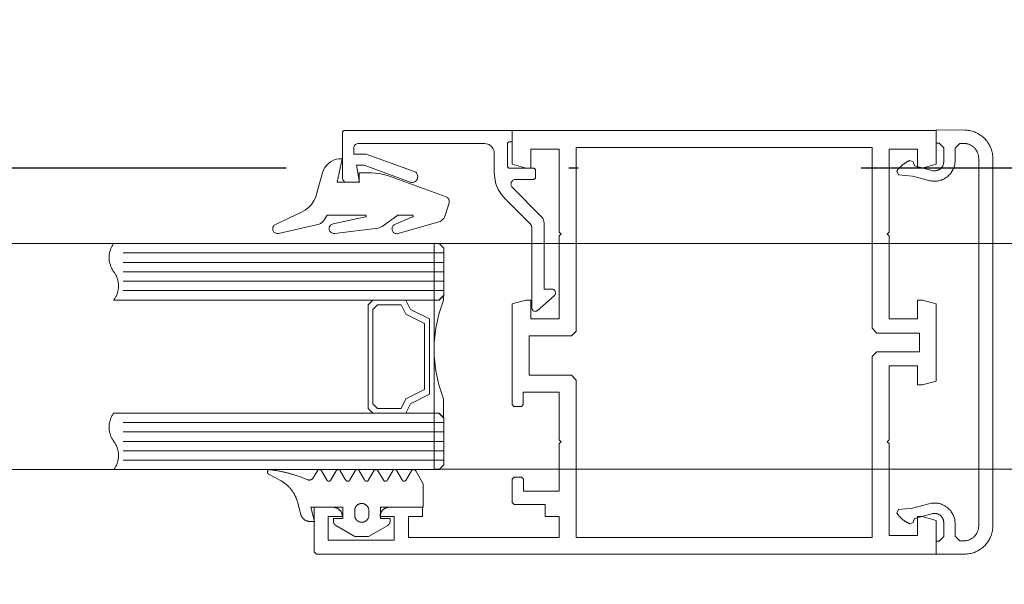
# Model space of a CAD drawing. Header units: millimetres. Extents: x 7483 to 13091, y 8111 to 13871.
# Tile 251 of 256: x 10646 to 10656, y 9237 to 9243. Entities that reach past the tile are written whole.
import ezdxf
from ezdxf import colors
from ezdxf.entities.mleader import LeaderData, LeaderLine
from ezdxf.math import Vec2, Vec3

# ---------------------------------------------------------------- set-up
doc = ezdxf.new("R2010")
doc.units = ezdxf.units.MM
for name, pattern in [('ACAD_ISO04W100', [30, 24, -3, 0, -3]), ('DASH', [0.75, 0.5, -0.25]), ('KRESKAKROPKA2', [12.7, 6.35, -3.175, 0, -3.175])]:
    doc.linetypes.add(name, pattern=pattern)
doc.layers.add('AS_Siatki', color=72, linetype='Continuous')
for name, color, linetype, lineweight in [('CZ-GR', 236, 'Continuous', 30), ('CZ-SR', 106, 'Continuous', 13), ('drzwi', 30, 'Continuous', 20), ('IS-went-opis', 188, 'Continuous', 20), ('OSI', 64, 'KRESKAKROPKA2', 0)]:
    doc.layers.add(name, color=color, linetype=linetype, lineweight=lineweight)
doc.layers.add('konstrukcja poglądowo', color=7, linetype='Continuous', lineweight=5, true_color=0xb2b2b2, plot=False)
doc.styles.add('IS', font='simplex.shx', dxfattribs={"width": 0.7})

# ---------------------------------------------------------------- blocks, each defined once
blk = doc.blocks.new('gfhgfhhf')
at = {"layer": 'drzwi', "linetype": 'DASH', "ltscale": 30}
for p, q in [((9897.613, 5177), (10136.52, 5177)), ((10136.52, 5174.6), (9897.608, 5174.608))]:
    blk.add_line(p, q, dxfattribs=at)
at = {"layer": 'drzwi'}
for p, q in [((10140.02, 5176.9), (10136.62, 5176.9)), ((10140.02, 5176.8), (10136.62, 5176.8)), ((10140.02, 5176.7), (10136.62, 5176.7)), ((10140.02, 5176.6), (10136.62, 5176.6)), ((10140.02, 5176.5), (10136.62, 5176.5)), ((10140.02, 5175.1), (10136.62, 5175.1)), ((10140.02, 5175), (10136.62, 5175)), ((10140.02, 5174.9), (10136.62, 5174.9)), ((10140.02, 5174.8), (10136.62, 5174.8)), ((10140.02, 5174.7), (10136.62, 5174.7))]:
    blk.add_line(p, q, dxfattribs=at)
for points in [[(10139.345, 5174.101), (10139.345, 5174.101), (10139.495, 5174.101), (10139.495, 5173.851), (10138.795, 5173.851), (10138.795, 5174.101), (10138.945, 5174.101), (10138.945, 5174.105), (10138.944, 5174.109), (10138.944, 5174.114), (10138.943, 5174.118), (10138.942, 5174.122), (10138.941, 5174.127), (10138.94, 5174.131), (10138.939, 5174.135), (10138.937, 5174.139), (10138.935, 5174.143), (10138.933, 5174.147), (10138.931, 5174.151), (10138.929, 5174.154), (10138.927, 5174.158), (10138.924, 5174.162), (10138.921, 5174.165), (10138.918, 5174.168), (10138.915, 5174.171), (10138.912, 5174.174), (10138.909, 5174.177), (10138.906, 5174.18), (10138.902, 5174.183), (10138.898, 5174.185), (10138.895, 5174.187), (10138.891, 5174.189), (10138.887, 5174.191), (10138.883, 5174.193), (10138.879, 5174.195), (10138.875, 5174.196), (10138.871, 5174.197), (10138.866, 5174.198), (10138.862, 5174.199), (10138.858, 5174.2), (10138.853, 5174.2), (10138.849, 5174.201), (10138.845, 5174.201), (10138.645, 5174.201), (10138.645, 5173.726), (10138.67, 5173.701), (10145.245, 5173.701), (10145.245, 5174.061), (10145.095, 5174.101), (10145.045, 5174.101), (10145.045, 5173.901), (10144.745, 5173.901), (10144.745, 5174.876), (10144.725, 5174.896), (10144.745, 5174.916), (10144.745, 5175.701), (10145.045, 5175.701), (10145.045, 5175.501), (10145.098, 5175.501), (10145.245, 5175.54), (10145.245, 5176.361), (10145.098, 5176.4), (10145.045, 5176.4), (10145.045, 5176.2), (10144.745, 5176.2), (10144.745, 5177.081), (10144.725, 5177.101), (10144.745, 5177.121), (10144.745, 5178), (10145.045, 5178), (10145.045, 5177.8), (10145.095, 5177.8), (10145.245, 5177.841), (10145.245, 5178.2), (10140.745, 5178.2), (10140.745, 5177.841), (10140.895, 5177.8), (10140.945, 5177.8), (10140.945, 5178), (10141.245, 5178), (10141.245, 5177.121), (10141.265, 5177.101), (10141.245, 5177.081), (10141.245, 5176.2), (10140.945, 5176.201), (10140.945, 5176.4), (10140.892, 5176.4), (10140.745, 5176.361), (10140.745, 5175.291), (10140.765, 5175.271), (10140.844, 5175.271), (10140.864, 5175.291), (10140.864, 5175.421), (10141.245, 5175.421), (10141.245, 5174.916), (10141.265, 5174.896), (10141.245, 5174.876), (10141.245, 5174.37), (10140.866, 5174.37), (10140.866, 5174.5), (10140.846, 5174.52), (10140.766, 5174.52), (10140.746, 5174.5), (10140.746, 5174.251), (10140.766, 5174.231), (10141.095, 5174.231), (10141.095, 5174.101), (10141.245, 5174.101), (10141.245, 5173.881), (10139.645, 5173.881), (10139.645, 5174.101), (10139.795, 5174.101), (10139.795, 5174.201), (10139.445, 5174.201), (10139.44, 5174.201), (10139.436, 5174.2), (10139.432, 5174.2), (10139.427, 5174.199), (10139.423, 5174.199), (10139.419, 5174.197), (10139.415, 5174.196), (10139.411, 5174.195), (10139.406, 5174.193), (10139.402, 5174.192), (10139.399, 5174.19), (10139.395, 5174.187), (10139.391, 5174.185), (10139.387, 5174.183), (10139.384, 5174.18), (10139.38, 5174.177), (10139.377, 5174.175), (10139.374, 5174.172), (10139.371, 5174.168), (10139.368, 5174.165), (10139.365, 5174.162), (10139.363, 5174.158), (10139.36, 5174.155), (10139.358, 5174.151), (10139.356, 5174.147), (10139.354, 5174.143), (10139.352, 5174.139), (10139.351, 5174.135), (10139.349, 5174.131), (10139.348, 5174.127), (10139.347, 5174.123), (10139.346, 5174.118), (10139.346, 5174.114), (10139.345, 5174.11), (10139.345, 5174.105), (10139.345, 5174.101)], [(10141.01, 5176.287), (10141.191, 5176.445), (10141.195, 5176.449), (10141.199, 5176.454), (10141.202, 5176.46), (10141.204, 5176.465), (10141.205, 5176.471), (10141.205, 5176.477), (10141.204, 5176.483), (10141.203, 5176.489), (10141.2, 5176.495), (10141.197, 5176.5), (10141.193, 5176.504), (10141.188, 5176.508), (10141.183, 5176.512), (10141.177, 5176.514), (10141.171, 5176.515), (10141.165, 5176.516), (10141.084, 5176.516), (10141.084, 5177.217), (10141.083, 5177.233), (10141.079, 5177.248), (10141.073, 5177.263), (10141.065, 5177.276), (10141.055, 5177.288), (10140.748, 5177.595), (10140.743, 5177.601), (10140.739, 5177.608), (10140.736, 5177.615), (10140.734, 5177.622), (10140.733, 5177.63), (10140.734, 5177.638), (10140.736, 5177.646), (10140.739, 5177.653), (10140.743, 5177.66), (10140.748, 5177.666), (10140.754, 5177.671), (10140.761, 5177.675), (10140.768, 5177.678), (10140.776, 5177.68), (10140.783, 5177.68), (10140.968, 5177.68), (10140.972, 5177.681), (10140.976, 5177.682), (10140.979, 5177.683), (10140.983, 5177.685), (10140.986, 5177.688), (10140.988, 5177.691), (10140.99, 5177.694), (10140.992, 5177.698), (10140.993, 5177.701), (10140.993, 5177.705), (10140.993, 5177.775), (10140.993, 5177.779), (10140.992, 5177.783), (10140.99, 5177.787), (10140.988, 5177.79), (10140.986, 5177.793), (10140.983, 5177.796), (10140.979, 5177.798), (10140.976, 5177.799), (10140.972, 5177.8), (10140.968, 5177.8), (10140.72, 5177.8), (10140.716, 5177.801), (10140.712, 5177.801), (10140.708, 5177.803), (10140.705, 5177.805), (10140.702, 5177.808), (10140.699, 5177.811), (10140.697, 5177.814), (10140.696, 5177.818), (10140.695, 5177.821), (10140.695, 5177.825), (10140.695, 5178.055), (10140.695, 5178.059), (10140.696, 5178.063), (10140.697, 5178.067), (10140.699, 5178.07), (10140.702, 5178.073), (10140.705, 5178.076), (10140.708, 5178.078), (10140.712, 5178.079), (10140.716, 5178.08), (10140.72, 5178.08), (10140.745, 5178.08), (10140.745, 5178.2), (10138.97, 5178.2), (10138.966, 5178.2), (10138.962, 5178.199), (10138.958, 5178.198), (10138.955, 5178.196), (10138.952, 5178.193), (10138.949, 5178.19), (10138.947, 5178.187), (10138.946, 5178.183), (10138.945, 5178.179), (10138.945, 5178.175), (10138.945, 5177.7), (10138.945, 5177.693), (10138.947, 5177.685), (10138.95, 5177.678), (10138.954, 5177.671), (10138.959, 5177.665), (10138.965, 5177.66), (10138.972, 5177.656), (10138.979, 5177.653), (10138.987, 5177.651), (10138.995, 5177.65), (10139.125, 5177.65), (10139.095, 5177.831), (10139.175, 5177.831), (10139.664, 5177.652), (10139.673, 5177.65), (10139.683, 5177.649), (10139.692, 5177.649), (10139.701, 5177.651), (10139.71, 5177.654), (10139.718, 5177.659), (10139.726, 5177.665), (10139.732, 5177.672), (10139.737, 5177.68), (10139.741, 5177.688), (10139.743, 5177.697), (10139.745, 5177.707), (10139.744, 5177.716), (10139.742, 5177.725), (10139.739, 5177.734), (10139.734, 5177.742), (10139.729, 5177.75), (10139.722, 5177.756), (10139.714, 5177.761), (10139.705, 5177.765), (10139.196, 5177.95), (10139.065, 5177.95), (10139.065, 5178.011), (10139.065, 5178.018), (10139.067, 5178.026), (10139.07, 5178.033), (10139.074, 5178.04), (10139.079, 5178.046), (10139.085, 5178.051), (10139.092, 5178.055), (10139.099, 5178.058), (10139.107, 5178.06), (10139.115, 5178.061), (10140.455, 5178.061), (10140.47, 5178.059), (10140.486, 5178.056), (10140.5, 5178.05), (10140.514, 5178.042), (10140.525, 5178.031), (10140.535, 5178.019), (10140.544, 5178.006), (10140.55, 5177.991), (10140.553, 5177.976), (10140.555, 5177.961), (10140.555, 5177.756), (10140.56, 5177.693), (10140.574, 5177.632), (10140.598, 5177.575), (10140.631, 5177.521), (10140.672, 5177.473), (10140.94, 5177.205), (10140.945, 5177.199), (10140.949, 5177.192), (10140.952, 5177.185), (10140.954, 5177.177), (10140.955, 5177.17), (10140.955, 5176.31), (10140.956, 5176.305), (10140.958, 5176.3), (10140.961, 5176.295), (10140.964, 5176.29), (10140.968, 5176.287), (10140.973, 5176.284), (10140.978, 5176.282), (10140.984, 5176.281), (10140.989, 5176.28), (10140.995, 5176.281), (10141, 5176.282), (10141.005, 5176.284), (10141.01, 5176.287)], [(10145.275, 5178.065), (10145.324, 5178.015), (10145.324, 5177.871), (10145.324, 5177.866), (10145.324, 5177.86), (10145.323, 5177.855), (10145.322, 5177.85), (10145.321, 5177.845), (10145.32, 5177.841), (10145.318, 5177.836), (10145.316, 5177.831), (10145.314, 5177.826), (10145.312, 5177.822), (10145.309, 5177.818), (10145.306, 5177.813), (10145.303, 5177.809), (10145.3, 5177.805), (10145.296, 5177.801), (10145.293, 5177.798), (10145.289, 5177.794), (10145.285, 5177.791), (10145.281, 5177.788), (10145.277, 5177.786), (10145.272, 5177.783), (10145.268, 5177.781), (10145.263, 5177.779), (10145.258, 5177.777), (10145.254, 5177.775), (10145.249, 5177.774), (10145.244, 5177.773), (10145.239, 5177.772), (10145.234, 5177.771), (10145.229, 5177.771), (10145.223, 5177.771), (10145.218, 5177.771), (10145.213, 5177.771), (10145.208, 5177.772), (10145.203, 5177.773), (10145.198, 5177.774), (10145.015, 5177.823), (10144.999, 5177.867), (10144.965, 5177.881), (10144.96, 5177.879), (10144.955, 5177.877), (10144.951, 5177.875), (10144.946, 5177.873), (10144.942, 5177.87), (10144.937, 5177.868), (10144.933, 5177.866), (10144.928, 5177.863), (10144.924, 5177.861), (10144.92, 5177.858), (10144.915, 5177.855), (10144.911, 5177.853), (10144.907, 5177.85), (10144.903, 5177.847), (10144.899, 5177.844), (10144.895, 5177.841), (10144.891, 5177.838), (10144.887, 5177.835), (10144.883, 5177.831), (10144.879, 5177.828), (10144.875, 5177.825), (10144.871, 5177.821), (10144.868, 5177.818), (10144.864, 5177.814), (10144.861, 5177.811), (10144.857, 5177.807), (10144.854, 5177.803), (10144.85, 5177.799), (10144.847, 5177.796), (10144.844, 5177.792), (10144.841, 5177.788), (10144.838, 5177.784), (10144.835, 5177.78), (10144.832, 5177.776), (10144.829, 5177.771), (10144.826, 5177.767), (10144.845, 5177.729), (10144.991, 5177.716), (10145.167, 5177.668), (10145.178, 5177.666), (10145.189, 5177.664), (10145.2, 5177.662), (10145.211, 5177.661), (10145.223, 5177.661), (10145.234, 5177.661), (10145.245, 5177.662), (10145.256, 5177.663), (10145.267, 5177.665), (10145.278, 5177.668), (10145.289, 5177.671), (10145.299, 5177.674), (10145.31, 5177.678), (10145.32, 5177.683), (10145.33, 5177.688), (10145.34, 5177.694), (10145.349, 5177.7), (10145.358, 5177.706), (10145.367, 5177.713), (10145.375, 5177.721), (10145.383, 5177.729), (10145.391, 5177.737), (10145.398, 5177.746), (10145.404, 5177.755), (10145.411, 5177.764), (10145.416, 5177.774), (10145.422, 5177.784), (10145.426, 5177.794), (10145.43, 5177.804), (10145.434, 5177.815), (10145.437, 5177.826), (10145.44, 5177.836), (10145.442, 5177.848), (10145.443, 5177.859), (10145.444, 5177.87), (10145.444, 5177.881), (10145.444, 5178.013), (10145.495, 5178.063), (10145.536, 5178.063), (10145.543, 5178.063), (10145.55, 5178.062), (10145.557, 5178.061), (10145.564, 5178.06), (10145.57, 5178.059), (10145.577, 5178.057), (10145.584, 5178.055), (10145.59, 5178.053), (10145.597, 5178.05), (10145.603, 5178.048), (10145.609, 5178.044), (10145.615, 5178.041), (10145.621, 5178.037), (10145.627, 5178.034), (10145.633, 5178.029), (10145.638, 5178.025), (10145.643, 5178.02), (10145.648, 5178.016), (10145.653, 5178.011), (10145.658, 5178.005), (10145.662, 5178), (10145.666, 5177.994), (10145.67, 5177.989), (10145.673, 5177.983), (10145.677, 5177.976), (10145.68, 5177.97), (10145.683, 5177.964), (10145.685, 5177.957), (10145.687, 5177.951), (10145.689, 5177.944), (10145.691, 5177.937), (10145.692, 5177.931), (10145.693, 5177.924), (10145.694, 5177.917), (10145.695, 5177.91), (10145.695, 5177.903), (10145.695, 5174.003), (10145.695, 5173.996), (10145.694, 5173.989), (10145.693, 5173.983), (10145.692, 5173.976), (10145.691, 5173.969), (10145.689, 5173.962), (10145.687, 5173.955), (10145.685, 5173.949), (10145.683, 5173.942), (10145.68, 5173.936), (10145.677, 5173.93), (10145.673, 5173.924), (10145.67, 5173.918), (10145.666, 5173.912), (10145.662, 5173.906), (10145.658, 5173.901), (10145.653, 5173.896), (10145.648, 5173.891), (10145.643, 5173.886), (10145.638, 5173.881), (10145.633, 5173.877), (10145.627, 5173.873), (10145.621, 5173.869), (10145.615, 5173.865), (10145.609, 5173.862), (10145.603, 5173.859), (10145.597, 5173.856), (10145.59, 5173.853), (10145.584, 5173.851), (10145.577, 5173.849), (10145.57, 5173.847), (10145.564, 5173.846), (10145.557, 5173.845), (10145.55, 5173.844), (10145.543, 5173.844), (10145.536, 5173.843), (10145.495, 5173.843), (10145.444, 5173.893), (10145.444, 5174.025), (10145.444, 5174.037), (10145.443, 5174.048), (10145.442, 5174.059), (10145.44, 5174.07), (10145.437, 5174.081), (10145.434, 5174.091), (10145.43, 5174.102), (10145.426, 5174.112), (10145.422, 5174.123), (10145.416, 5174.133), (10145.411, 5174.142), (10145.404, 5174.152), (10145.398, 5174.161), (10145.391, 5174.169), (10145.383, 5174.177), (10145.375, 5174.185), (10145.367, 5174.193), (10145.358, 5174.2), (10145.349, 5174.206), (10145.34, 5174.213), (10145.33, 5174.218), (10145.32, 5174.223), (10145.31, 5174.228), (10145.299, 5174.232), (10145.289, 5174.236), (10145.278, 5174.239), (10145.267, 5174.241), (10145.256, 5174.243), (10145.245, 5174.244), (10145.234, 5174.245), (10145.223, 5174.245), (10145.211, 5174.245), (10145.2, 5174.244), (10145.189, 5174.243), (10145.178, 5174.24), (10145.167, 5174.238), (10144.991, 5174.19), (10144.845, 5174.178), (10144.826, 5174.139), (10144.829, 5174.135), (10144.832, 5174.131), (10144.835, 5174.127), (10144.838, 5174.123), (10144.841, 5174.119), (10144.844, 5174.115), (10144.847, 5174.111), (10144.85, 5174.107), (10144.854, 5174.103), (10144.857, 5174.099), (10144.861, 5174.096), (10144.864, 5174.092), (10144.868, 5174.088), (10144.871, 5174.085), (10144.875, 5174.082), (10144.879, 5174.078), (10144.883, 5174.075), (10144.887, 5174.072), (10144.891, 5174.068), (10144.895, 5174.065), (10144.899, 5174.062), (10144.903, 5174.059), (10144.907, 5174.056), (10144.911, 5174.054), (10144.915, 5174.051), (10144.92, 5174.048), (10144.924, 5174.046), (10144.928, 5174.043), (10144.933, 5174.041), (10144.937, 5174.038), (10144.942, 5174.036), (10144.946, 5174.034), (10144.951, 5174.031), (10144.955, 5174.029), (10144.96, 5174.027), (10144.965, 5174.025), (10144.999, 5174.04), (10145.015, 5174.083), (10145.198, 5174.132), (10145.203, 5174.133), (10145.208, 5174.134), (10145.213, 5174.135), (10145.218, 5174.136), (10145.223, 5174.136), (10145.229, 5174.136), (10145.234, 5174.135), (10145.239, 5174.135), (10145.244, 5174.134), (10145.249, 5174.133), (10145.254, 5174.131), (10145.258, 5174.13), (10145.263, 5174.128), (10145.268, 5174.126), (10145.272, 5174.123), (10145.277, 5174.121), (10145.281, 5174.118), (10145.285, 5174.115), (10145.289, 5174.112), (10145.293, 5174.108), (10145.296, 5174.105), (10145.3, 5174.101), (10145.303, 5174.097), (10145.306, 5174.093), (10145.309, 5174.089), (10145.312, 5174.084), (10145.314, 5174.08), (10145.316, 5174.075), (10145.318, 5174.071), (10145.32, 5174.066), (10145.321, 5174.061), (10145.322, 5174.056), (10145.323, 5174.051), (10145.324, 5174.046), (10145.324, 5174.041), (10145.324, 5174.036), (10145.324, 5173.891), (10145.275, 5173.841), (10145.244, 5173.841), (10145.244, 5173.701), (10145.547, 5173.703), (10145.56, 5173.704), (10145.573, 5173.705), (10145.586, 5173.706), (10145.599, 5173.708), (10145.612, 5173.711), (10145.624, 5173.714), (10145.637, 5173.718), (10145.649, 5173.722), (10145.661, 5173.727), (10145.673, 5173.732), (10145.685, 5173.738), (10145.696, 5173.744), (10145.707, 5173.751), (10145.718, 5173.759), (10145.729, 5173.766), (10145.739, 5173.774), (10145.748, 5173.783), (10145.758, 5173.792), (10145.767, 5173.802), (10145.775, 5173.811), (10145.783, 5173.822), (10145.791, 5173.832), (10145.798, 5173.843), (10145.805, 5173.854), (10145.811, 5173.866), (10145.817, 5173.877), (10145.822, 5173.889), (10145.827, 5173.901), (10145.831, 5173.914), (10145.835, 5173.926), (10145.838, 5173.939), (10145.84, 5173.952), (10145.842, 5173.964), (10145.844, 5173.977), (10145.844, 5173.99), (10145.845, 5174.003), (10145.845, 5177.903), (10145.844, 5177.916), (10145.844, 5177.929), (10145.842, 5177.942), (10145.84, 5177.955), (10145.838, 5177.968), (10145.835, 5177.98), (10145.831, 5177.993), (10145.827, 5178.005), (10145.822, 5178.017), (10145.817, 5178.029), (10145.811, 5178.041), (10145.805, 5178.052), (10145.798, 5178.063), (10145.791, 5178.074), (10145.783, 5178.085), (10145.775, 5178.095), (10145.767, 5178.105), (10145.758, 5178.114), (10145.748, 5178.123), (10145.739, 5178.132), (10145.729, 5178.14), (10145.718, 5178.148), (10145.707, 5178.155), (10145.696, 5178.162), (10145.685, 5178.168), (10145.673, 5178.174), (10145.661, 5178.179), (10145.649, 5178.184), (10145.637, 5178.188), (10145.624, 5178.192), (10145.612, 5178.195), (10145.599, 5178.198), (10145.586, 5178.2), (10145.573, 5178.202), (10145.56, 5178.203), (10145.547, 5178.203), (10145.244, 5178.206), (10145.244, 5178.066), (10145.275, 5178.065)], [(10144.615, 5175.851), (10145.065, 5175.851), (10145.065, 5176.05), (10144.615, 5176.05), (10144.565, 5176.1), (10144.565, 5178.02), (10141.425, 5178.02), (10141.425, 5176.07), (10141.375, 5176.02), (10140.925, 5176.02), (10140.925, 5175.601), (10141.375, 5175.601), (10141.425, 5175.551), (10141.425, 5173.881), (10144.565, 5173.881), (10144.565, 5175.801), (10144.615, 5175.851)], [(10138.685, 5177.202), (10138.7, 5177.207), (10138.714, 5177.214), (10138.727, 5177.223), (10138.738, 5177.234), (10138.747, 5177.246), (10138.783, 5177.302), (10139.188, 5177.302), (10139.189, 5177.302), (10139.191, 5177.302), (10139.192, 5177.301), (10139.194, 5177.3), (10139.195, 5177.299), (10139.196, 5177.298), (10139.197, 5177.297), (10139.197, 5177.296), (10139.198, 5177.294), (10139.198, 5177.293), (10139.198, 5177.291), (10139.198, 5177.29), (10139.197, 5177.288), (10139.196, 5177.287), (10139.195, 5177.285), (10139.194, 5177.284), (10139.193, 5177.284), (10139.191, 5177.283), (10139.19, 5177.282), (10138.846, 5177.209), (10138.838, 5177.207), (10138.83, 5177.203), (10138.823, 5177.199), (10138.817, 5177.193), (10138.812, 5177.186), (10138.809, 5177.179), (10138.806, 5177.171), (10138.805, 5177.163), (10138.805, 5177.154), (10138.806, 5177.146), (10138.809, 5177.138), (10138.813, 5177.131), (10138.818, 5177.124), (10138.824, 5177.118), (10138.831, 5177.114), (10138.838, 5177.11), (10138.846, 5177.108), (10138.854, 5177.107), (10138.863, 5177.107), (10139.319, 5177.163), (10139.335, 5177.167), (10139.35, 5177.173), (10139.365, 5177.181), (10139.533, 5177.302), (10139.686, 5177.302), (10139.687, 5177.302), (10139.689, 5177.302), (10139.69, 5177.301), (10139.692, 5177.3), (10139.693, 5177.299), (10139.694, 5177.298), (10139.695, 5177.297), (10139.695, 5177.296), (10139.696, 5177.294), (10139.696, 5177.293), (10139.696, 5177.291), (10139.695, 5177.289), (10139.695, 5177.288), (10139.694, 5177.287), (10139.693, 5177.285), (10139.692, 5177.284), (10139.691, 5177.284), (10139.689, 5177.283), (10139.508, 5177.205), (10139.5, 5177.202), (10139.493, 5177.198), (10139.487, 5177.193), (10139.481, 5177.187), (10139.477, 5177.181), (10139.473, 5177.173), (10139.471, 5177.165), (10139.471, 5177.157), (10139.471, 5177.149), (10139.473, 5177.141), (10139.475, 5177.134), (10139.479, 5177.127), (10139.484, 5177.12), (10139.49, 5177.115), (10139.497, 5177.11), (10139.505, 5177.107), (10139.513, 5177.105), (10139.521, 5177.104), (10139.529, 5177.104), (10139.537, 5177.106), (10139.966, 5177.229), (10139.981, 5177.235), (10139.996, 5177.243), (10140.008, 5177.254), (10140.019, 5177.266), (10140.028, 5177.281), (10140.034, 5177.296), (10140.076, 5177.432), (10140.077, 5177.44), (10140.078, 5177.448), (10140.077, 5177.456), (10140.076, 5177.463), (10140.073, 5177.471), (10140.068, 5177.477), (10140.064, 5177.483), (10140.058, 5177.488), (10140.051, 5177.493), (10140.044, 5177.496), (10139.423, 5177.722), (10139.339, 5177.745), (10139.252, 5177.752), (10139.123, 5177.752), (10139.123, 5177.653), (10138.889, 5177.653), (10138.941, 5177.9), (10138.911, 5177.9), (10138.881, 5177.895), (10138.852, 5177.885), (10138.825, 5177.871), (10138.8, 5177.854), (10138.778, 5177.832), (10138.76, 5177.808), (10138.745, 5177.781), (10138.735, 5177.752), (10138.675, 5177.537), (10138.662, 5177.493), (10138.642, 5177.453), (10138.616, 5177.415), (10138.585, 5177.382), (10138.549, 5177.354), (10138.51, 5177.332), (10138.234, 5177.203), (10138.228, 5177.2), (10138.221, 5177.195), (10138.216, 5177.189), (10138.211, 5177.182), (10138.208, 5177.175), (10138.206, 5177.167), (10138.205, 5177.159), (10138.205, 5177.151), (10138.206, 5177.143), (10138.209, 5177.136), (10138.213, 5177.129), (10138.217, 5177.122), (10138.223, 5177.117), (10138.23, 5177.112), (10138.237, 5177.109), (10138.244, 5177.106), (10138.252, 5177.105), (10138.26, 5177.105), (10138.268, 5177.106), (10138.685, 5177.202)], [(10139.97, 5176.4), (10136.52, 5176.4), (10136.525, 5176.408), (10136.53, 5176.415), (10136.535, 5176.423), (10136.539, 5176.431), (10136.543, 5176.438), (10136.547, 5176.446), (10136.551, 5176.455), (10136.554, 5176.463), (10136.557, 5176.471), (10136.56, 5176.48), (10136.562, 5176.489), (10136.564, 5176.497), (10136.566, 5176.506), (10136.567, 5176.515), (10136.568, 5176.524), (10136.569, 5176.533), (10136.57, 5176.542), (10136.57, 5176.55), (10136.57, 5176.559), (10136.569, 5176.568), (10136.568, 5176.577), (10136.567, 5176.586), (10136.566, 5176.595), (10136.564, 5176.604), (10136.562, 5176.612), (10136.56, 5176.621), (10136.557, 5176.63), (10136.554, 5176.638), (10136.551, 5176.646), (10136.547, 5176.654), (10136.543, 5176.663), (10136.539, 5176.67), (10136.535, 5176.678), (10136.53, 5176.686), (10136.525, 5176.693), (10136.52, 5176.7), (10136.514, 5176.708), (10136.509, 5176.715), (10136.505, 5176.723), (10136.5, 5176.731), (10136.496, 5176.738), (10136.492, 5176.746), (10136.489, 5176.755), (10136.485, 5176.763), (10136.483, 5176.771), (10136.48, 5176.78), (10136.477, 5176.789), (10136.475, 5176.797), (10136.474, 5176.806), (10136.472, 5176.815), (10136.471, 5176.824), (10136.47, 5176.833), (10136.47, 5176.842), (10136.47, 5176.85), (10136.47, 5176.859), (10136.47, 5176.868), (10136.471, 5176.877), (10136.472, 5176.886), (10136.474, 5176.895), (10136.475, 5176.904), (10136.477, 5176.912), (10136.48, 5176.921), (10136.483, 5176.93), (10136.485, 5176.938), (10136.489, 5176.946), (10136.492, 5176.954), (10136.496, 5176.963), (10136.5, 5176.97), (10136.505, 5176.978), (10136.509, 5176.986), (10136.514, 5176.993), (10136.52, 5177), (10139.97, 5177), (10140.02, 5176.95), (10140.02, 5176.45), (10139.97, 5176.4)], [(10139.917, 5174.604), (10262.771, 5174.604), (10262.771, 5177), (10139.917, 5177)], [(10139.917, 5175.95), (10139.937, 5176.1), (10139.967, 5176.25), (10140.017, 5176.4), (10140.017, 5176.45), (10139.967, 5176.4), (10139.617, 5176.4), (10139.667, 5176.3), (10139.867, 5176.2), (10139.867, 5175.4), (10139.667, 5175.3), (10139.617, 5175.2), (10139.967, 5175.2), (10140.017, 5175.15), (10140.017, 5175.35), (10139.967, 5175.5), (10139.937, 5175.65), (10139.917, 5175.8), (10139.917, 5175.95)], [(10139.267, 5175.2), (10139.217, 5175.25), (10139.217, 5176.35), (10139.267, 5176.4), (10139.617, 5176.4), (10139.667, 5176.3), (10139.867, 5176.2), (10139.867, 5175.4), (10139.667, 5175.3), (10139.617, 5175.2), (10139.267, 5175.2)], [(10139.317, 5175.25), (10139.267, 5175.3), (10139.267, 5176.3), (10139.317, 5176.35), (10139.567, 5176.35), (10139.617, 5176.25), (10139.817, 5176.15), (10139.817, 5175.45), (10139.617, 5175.35), (10139.567, 5175.25), (10139.317, 5175.25)], [(10139.97, 5174.6), (10136.52, 5174.6), (10136.525, 5174.608), (10136.53, 5174.615), (10136.535, 5174.623), (10136.539, 5174.631), (10136.543, 5174.638), (10136.547, 5174.646), (10136.551, 5174.655), (10136.554, 5174.663), (10136.557, 5174.671), (10136.56, 5174.68), (10136.562, 5174.689), (10136.564, 5174.697), (10136.566, 5174.706), (10136.567, 5174.715), (10136.568, 5174.724), (10136.569, 5174.733), (10136.57, 5174.742), (10136.57, 5174.75), (10136.57, 5174.759), (10136.569, 5174.768), (10136.568, 5174.777), (10136.567, 5174.786), (10136.566, 5174.795), (10136.564, 5174.804), (10136.562, 5174.812), (10136.56, 5174.821), (10136.557, 5174.83), (10136.554, 5174.838), (10136.551, 5174.846), (10136.547, 5174.854), (10136.543, 5174.863), (10136.539, 5174.87), (10136.535, 5174.878), (10136.53, 5174.886), (10136.525, 5174.893), (10136.52, 5174.9), (10136.514, 5174.908), (10136.509, 5174.915), (10136.505, 5174.923), (10136.5, 5174.931), (10136.496, 5174.938), (10136.492, 5174.946), (10136.489, 5174.955), (10136.485, 5174.963), (10136.483, 5174.971), (10136.48, 5174.98), (10136.477, 5174.989), (10136.475, 5174.997), (10136.474, 5175.006), (10136.472, 5175.015), (10136.471, 5175.024), (10136.47, 5175.033), (10136.47, 5175.042), (10136.47, 5175.05), (10136.47, 5175.059), (10136.47, 5175.068), (10136.471, 5175.077), (10136.472, 5175.086), (10136.474, 5175.095), (10136.475, 5175.104), (10136.477, 5175.112), (10136.48, 5175.121), (10136.483, 5175.13), (10136.485, 5175.138), (10136.489, 5175.146), (10136.492, 5175.154), (10136.496, 5175.163), (10136.5, 5175.17), (10136.505, 5175.178), (10136.509, 5175.186), (10136.514, 5175.193), (10136.52, 5175.2), (10139.97, 5175.2), (10140.02, 5175.15), (10140.02, 5174.65), (10139.97, 5174.6)], [(10138.294, 5174.48), (10138.299, 5174.477), (10138.304, 5174.474), (10138.31, 5174.471), (10138.315, 5174.468), (10138.32, 5174.464), (10138.325, 5174.461), (10138.33, 5174.457), (10138.335, 5174.454), (10138.34, 5174.45), (10138.345, 5174.446), (10138.35, 5174.442), (10138.354, 5174.438), (10138.359, 5174.434), (10138.363, 5174.43), (10138.368, 5174.426), (10138.372, 5174.421), (10138.377, 5174.417), (10138.381, 5174.413), (10138.385, 5174.408), (10138.389, 5174.404), (10138.393, 5174.399), (10138.397, 5174.394), (10138.401, 5174.389), (10138.405, 5174.384), (10138.409, 5174.38), (10138.412, 5174.375), (10138.416, 5174.37), (10138.419, 5174.364), (10138.423, 5174.359), (10138.426, 5174.354), (10138.429, 5174.349), (10138.432, 5174.343), (10138.435, 5174.338), (10138.438, 5174.333), (10138.441, 5174.327), (10138.444, 5174.322), (10138.446, 5174.316), (10138.449, 5174.31), (10138.451, 5174.305), (10138.454, 5174.299), (10138.456, 5174.293), (10138.458, 5174.288), (10138.46, 5174.282), (10138.462, 5174.276), (10138.464, 5174.27), (10138.466, 5174.264), (10138.467, 5174.258), (10138.467, 5174.258), (10138.503, 5174.124), (10138.504, 5174.122), (10138.505, 5174.119), (10138.506, 5174.116), (10138.507, 5174.114), (10138.508, 5174.111), (10138.509, 5174.109), (10138.51, 5174.106), (10138.511, 5174.104), (10138.513, 5174.101), (10138.514, 5174.099), (10138.516, 5174.096), (10138.517, 5174.094), (10138.519, 5174.092), (10138.52, 5174.089), (10138.522, 5174.087), (10138.524, 5174.085), (10138.526, 5174.083), (10138.528, 5174.081), (10138.529, 5174.079), (10138.531, 5174.077), (10138.534, 5174.075), (10138.536, 5174.073), (10138.538, 5174.072), (10138.54, 5174.07), (10138.542, 5174.068), (10138.545, 5174.067), (10138.547, 5174.065), (10138.549, 5174.064), (10138.552, 5174.062), (10138.554, 5174.061), (10138.557, 5174.06), (10138.559, 5174.059), (10138.562, 5174.058), (10138.564, 5174.057), (10138.567, 5174.056), (10138.57, 5174.055), (10138.572, 5174.054), (10138.575, 5174.053), (10138.578, 5174.053), (10138.58, 5174.052), (10138.583, 5174.052), (10138.586, 5174.051), (10138.589, 5174.051), (10138.591, 5174.05), (10138.594, 5174.05), (10138.597, 5174.05), (10138.6, 5174.05), (10138.6, 5174.05), (10138.65, 5174.05), (10138.61, 5174.2), (10138.95, 5174.2), (10138.95, 5174.08), (10138.85, 5174.08), (10138.85, 5174.051), (10138.85, 5174.05), (10138.85, 5174.049), (10138.85, 5174.048), (10138.85, 5174.046), (10138.85, 5174.045), (10138.851, 5174.044), (10138.851, 5174.043), (10138.851, 5174.042), (10138.851, 5174.041), (10138.851, 5174.04), (10138.852, 5174.039), (10138.852, 5174.038), (10138.852, 5174.037), (10138.852, 5174.036), (10138.853, 5174.035), (10138.853, 5174.033), (10138.854, 5174.032), (10138.854, 5174.031), (10138.854, 5174.03), (10138.855, 5174.029), (10138.855, 5174.028), (10138.856, 5174.027), (10138.857, 5174.026), (10138.857, 5174.025), (10138.858, 5174.024), (10138.858, 5174.024), (10138.859, 5174.023), (10138.859, 5174.022), (10138.86, 5174.021), (10138.861, 5174.02), (10138.862, 5174.019), (10138.862, 5174.018), (10138.863, 5174.017), (10138.864, 5174.017), (10138.865, 5174.016), (10138.865, 5174.015), (10138.866, 5174.014), (10138.867, 5174.013), (10138.868, 5174.013), (10138.869, 5174.012), (10138.87, 5174.011), (10138.87, 5174.011), (10138.871, 5174.01), (10138.872, 5174.009), (10138.873, 5174.009), (10138.874, 5174.008), (10138.875, 5174.008), (10138.875, 5174.008), (10139.078, 5173.891), (10139.223, 5173.891), (10139.425, 5174.008), (10139.426, 5174.008), (10139.427, 5174.009), (10139.428, 5174.009), (10139.429, 5174.01), (10139.43, 5174.011), (10139.431, 5174.011), (10139.432, 5174.012), (10139.432, 5174.013), (10139.433, 5174.013), (10139.434, 5174.014), (10139.435, 5174.015), (10139.436, 5174.016), (10139.436, 5174.017), (10139.437, 5174.017), (10139.438, 5174.018), (10139.439, 5174.019), (10139.439, 5174.02), (10139.44, 5174.021), (10139.441, 5174.022), (10139.441, 5174.023), (10139.442, 5174.024), (10139.443, 5174.024), (10139.443, 5174.025), (10139.444, 5174.026), (10139.444, 5174.027), (10139.445, 5174.028), (10139.445, 5174.029), (10139.446, 5174.03), (10139.446, 5174.031), (10139.447, 5174.032), (10139.447, 5174.033), (10139.447, 5174.035), (10139.448, 5174.036), (10139.448, 5174.037), (10139.448, 5174.038), (10139.449, 5174.039), (10139.449, 5174.04), (10139.449, 5174.041), (10139.449, 5174.042), (10139.449, 5174.043), (10139.45, 5174.044), (10139.45, 5174.045), (10139.45, 5174.046), (10139.45, 5174.048), (10139.45, 5174.049), (10139.45, 5174.05), (10139.45, 5174.051), (10139.45, 5174.051), (10139.45, 5174.081), (10139.35, 5174.081), (10139.35, 5174.201), (10139.8, 5174.201), (10139.8, 5174.451), (10139.722, 5174.588), (10139.721, 5174.589), (10139.721, 5174.59), (10139.72, 5174.591), (10139.719, 5174.592), (10139.719, 5174.592), (10139.718, 5174.593), (10139.717, 5174.594), (10139.716, 5174.595), (10139.715, 5174.595), (10139.715, 5174.596), (10139.714, 5174.597), (10139.713, 5174.597), (10139.712, 5174.598), (10139.711, 5174.598), (10139.71, 5174.599), (10139.709, 5174.599), (10139.708, 5174.599), (10139.706, 5174.6), (10139.705, 5174.6), (10139.704, 5174.6), (10139.703, 5174.6), (10139.702, 5174.6), (10139.701, 5174.6), (10139.7, 5174.6), (10139.699, 5174.6), (10139.698, 5174.6), (10139.696, 5174.6), (10139.695, 5174.6), (10139.694, 5174.6), (10139.693, 5174.599), (10139.692, 5174.599), (10139.691, 5174.599), (10139.69, 5174.598), (10139.689, 5174.598), (10139.688, 5174.597), (10139.687, 5174.597), (10139.686, 5174.596), (10139.685, 5174.595), (10139.684, 5174.595), (10139.684, 5174.594), (10139.683, 5174.593), (10139.682, 5174.592), (10139.681, 5174.592), (10139.68, 5174.591), (10139.68, 5174.59), (10139.679, 5174.589), (10139.679, 5174.588), (10139.679, 5174.588), (10139.622, 5174.49), (10139.622, 5174.489), (10139.621, 5174.488), (10139.62, 5174.487), (10139.62, 5174.487), (10139.619, 5174.486), (10139.618, 5174.485), (10139.617, 5174.484), (10139.616, 5174.483), (10139.616, 5174.483), (10139.615, 5174.482), (10139.614, 5174.481), (10139.613, 5174.481), (10139.612, 5174.48), (10139.611, 5174.48), (10139.61, 5174.479), (10139.609, 5174.479), (10139.608, 5174.479), (10139.607, 5174.478), (10139.605, 5174.478), (10139.604, 5174.478), (10139.603, 5174.478), (10139.602, 5174.478), (10139.601, 5174.478), (10139.6, 5174.478), (10139.599, 5174.478), (10139.598, 5174.478), (10139.597, 5174.478), (10139.596, 5174.478), (10139.594, 5174.478), (10139.593, 5174.479), (10139.592, 5174.479), (10139.591, 5174.479), (10139.59, 5174.48), (10139.589, 5174.48), (10139.588, 5174.481), (10139.587, 5174.481), (10139.586, 5174.482), (10139.585, 5174.483), (10139.585, 5174.483), (10139.584, 5174.484), (10139.583, 5174.485), (10139.582, 5174.486), (10139.581, 5174.487), (10139.581, 5174.487), (10139.58, 5174.488), (10139.579, 5174.489), (10139.579, 5174.49), (10139.579, 5174.49), (10139.522, 5174.588), (10139.522, 5174.589), (10139.521, 5174.59), (10139.521, 5174.591), (10139.52, 5174.592), (10139.519, 5174.592), (10139.518, 5174.593), (10139.518, 5174.594), (10139.517, 5174.595), (10139.516, 5174.595), (10139.515, 5174.596), (10139.514, 5174.597), (10139.513, 5174.597), (10139.512, 5174.598), (10139.511, 5174.598), (10139.51, 5174.599), (10139.509, 5174.599), (10139.508, 5174.599), (10139.507, 5174.6), (10139.506, 5174.6), (10139.505, 5174.6), (10139.504, 5174.6), (10139.502, 5174.6), (10139.501, 5174.6), (10139.5, 5174.6), (10139.499, 5174.6), (10139.498, 5174.6), (10139.497, 5174.6), (10139.496, 5174.6), (10139.495, 5174.6), (10139.494, 5174.599), (10139.493, 5174.599), (10139.491, 5174.599), (10139.49, 5174.598), (10139.489, 5174.598), (10139.488, 5174.597), (10139.488, 5174.597), (10139.487, 5174.596), (10139.486, 5174.595), (10139.485, 5174.595), (10139.484, 5174.594), (10139.483, 5174.593), (10139.482, 5174.592), (10139.482, 5174.592), (10139.481, 5174.591), (10139.48, 5174.59), (10139.48, 5174.589), (10139.479, 5174.588), (10139.479, 5174.588), (10139.422, 5174.49), (10139.422, 5174.489), (10139.421, 5174.488), (10139.421, 5174.487), (10139.42, 5174.486), (10139.419, 5174.485), (10139.418, 5174.485), (10139.418, 5174.484), (10139.417, 5174.483), (10139.416, 5174.482), (10139.415, 5174.482), (10139.414, 5174.481), (10139.413, 5174.481), (10139.412, 5174.48), (10139.411, 5174.479), (10139.41, 5174.479), (10139.409, 5174.479), (10139.408, 5174.478), (10139.407, 5174.478), (10139.406, 5174.478), (10139.405, 5174.478), (10139.404, 5174.477), (10139.402, 5174.477), (10139.401, 5174.477), (10139.4, 5174.477), (10139.399, 5174.477), (10139.398, 5174.477), (10139.397, 5174.478), (10139.396, 5174.478), (10139.395, 5174.478), (10139.394, 5174.478), (10139.393, 5174.479), (10139.391, 5174.479), (10139.39, 5174.479), (10139.389, 5174.48), (10139.388, 5174.481), (10139.388, 5174.481), (10139.387, 5174.482), (10139.386, 5174.482), (10139.385, 5174.483), (10139.384, 5174.484), (10139.383, 5174.485), (10139.382, 5174.485), (10139.382, 5174.486), (10139.381, 5174.487), (10139.38, 5174.488), (10139.38, 5174.489), (10139.379, 5174.49), (10139.379, 5174.49), (10139.322, 5174.588), (10139.322, 5174.589), (10139.321, 5174.59), (10139.321, 5174.591), (10139.32, 5174.592), (10139.319, 5174.592), (10139.318, 5174.593), (10139.318, 5174.594), (10139.317, 5174.595), (10139.316, 5174.595), (10139.315, 5174.596), (10139.314, 5174.597), (10139.313, 5174.597), (10139.312, 5174.598), (10139.311, 5174.598), (10139.31, 5174.599), (10139.309, 5174.599), (10139.308, 5174.599), (10139.307, 5174.6), (10139.306, 5174.6), (10139.305, 5174.6), (10139.304, 5174.6), (10139.302, 5174.6), (10139.301, 5174.6), (10139.3, 5174.6), (10139.299, 5174.6), (10139.298, 5174.6), (10139.297, 5174.6), (10139.296, 5174.6), (10139.295, 5174.6), (10139.294, 5174.599), (10139.293, 5174.599), (10139.291, 5174.599), (10139.29, 5174.598), (10139.289, 5174.598), (10139.288, 5174.597), (10139.288, 5174.597), (10139.287, 5174.596), (10139.286, 5174.595), (10139.285, 5174.595), (10139.284, 5174.594), (10139.283, 5174.593), (10139.282, 5174.592), (10139.282, 5174.592), (10139.281, 5174.591), (10139.28, 5174.59), (10139.28, 5174.589), (10139.279, 5174.588), (10139.279, 5174.588), (10139.222, 5174.49), (10139.222, 5174.489), (10139.221, 5174.488), (10139.221, 5174.487), (10139.22, 5174.486), (10139.219, 5174.485), (10139.218, 5174.485), (10139.218, 5174.484), (10139.217, 5174.483), (10139.216, 5174.482), (10139.215, 5174.482), (10139.214, 5174.481), (10139.213, 5174.481), (10139.212, 5174.48), (10139.211, 5174.479), (10139.21, 5174.479), (10139.209, 5174.479), (10139.208, 5174.478), (10139.207, 5174.478), (10139.206, 5174.478), (10139.205, 5174.478), (10139.204, 5174.477), (10139.202, 5174.477), (10139.201, 5174.477), (10139.2, 5174.477), (10139.199, 5174.477), (10139.198, 5174.477), (10139.197, 5174.478), (10139.196, 5174.478), (10139.195, 5174.478), (10139.194, 5174.478), (10139.193, 5174.479), (10139.191, 5174.479), (10139.19, 5174.479), (10139.189, 5174.48), (10139.188, 5174.481), (10139.188, 5174.481), (10139.187, 5174.482), (10139.186, 5174.482), (10139.185, 5174.483), (10139.184, 5174.484), (10139.183, 5174.485), (10139.182, 5174.485), (10139.182, 5174.486), (10139.181, 5174.487), (10139.18, 5174.488), (10139.18, 5174.489), (10139.179, 5174.49), (10139.179, 5174.49), (10139.122, 5174.588), (10139.122, 5174.589), (10139.121, 5174.59), (10139.121, 5174.591), (10139.12, 5174.592), (10139.119, 5174.592), (10139.118, 5174.593), (10139.118, 5174.594), (10139.117, 5174.595), (10139.116, 5174.595), (10139.115, 5174.596), (10139.114, 5174.597), (10139.113, 5174.597), (10139.112, 5174.598), (10139.111, 5174.598), (10139.11, 5174.599), (10139.109, 5174.599), (10139.108, 5174.599), (10139.107, 5174.6), (10139.106, 5174.6), (10139.105, 5174.6), (10139.104, 5174.6), (10139.102, 5174.6), (10139.101, 5174.6), (10139.1, 5174.6), (10139.099, 5174.6), (10139.098, 5174.6), (10139.097, 5174.6), (10139.096, 5174.6), (10139.095, 5174.6), (10139.094, 5174.599), (10139.093, 5174.599), (10139.091, 5174.599), (10139.09, 5174.598), (10139.089, 5174.598), (10139.088, 5174.597), (10139.088, 5174.597), (10139.087, 5174.596), (10139.086, 5174.595), (10139.085, 5174.595), (10139.084, 5174.594), (10139.083, 5174.593), (10139.082, 5174.592), (10139.082, 5174.592), (10139.081, 5174.591), (10139.08, 5174.59), (10139.08, 5174.589), (10139.079, 5174.588), (10139.079, 5174.588), (10139.022, 5174.49), (10139.022, 5174.489), (10139.021, 5174.488), (10139.021, 5174.487), (10139.02, 5174.486), (10139.019, 5174.485), (10139.018, 5174.485), (10139.018, 5174.484), (10139.017, 5174.483), (10139.016, 5174.482), (10139.015, 5174.482), (10139.014, 5174.481), (10139.013, 5174.481), (10139.012, 5174.48), (10139.011, 5174.479), (10139.01, 5174.479), (10139.009, 5174.479), (10139.008, 5174.478), (10139.007, 5174.478), (10139.006, 5174.478), (10139.005, 5174.478), (10139.004, 5174.477), (10139.002, 5174.477), (10139.001, 5174.477), (10139, 5174.477), (10138.999, 5174.477), (10138.998, 5174.477), (10138.997, 5174.478), (10138.996, 5174.478), (10138.995, 5174.478), (10138.994, 5174.478), (10138.993, 5174.479), (10138.991, 5174.479), (10138.99, 5174.479), (10138.989, 5174.48), (10138.988, 5174.481), (10138.988, 5174.481), (10138.987, 5174.482), (10138.986, 5174.482), (10138.985, 5174.483), (10138.984, 5174.484), (10138.983, 5174.485), (10138.982, 5174.485), (10138.982, 5174.486), (10138.981, 5174.487), (10138.98, 5174.488), (10138.98, 5174.489), (10138.979, 5174.49), (10138.979, 5174.49), (10138.922, 5174.588), (10138.922, 5174.589), (10138.921, 5174.59), (10138.921, 5174.591), (10138.92, 5174.592), (10138.919, 5174.592), (10138.918, 5174.593), (10138.918, 5174.594), (10138.917, 5174.595), (10138.916, 5174.595), (10138.915, 5174.596), (10138.914, 5174.597), (10138.913, 5174.597), (10138.912, 5174.598), (10138.911, 5174.598), (10138.91, 5174.599), (10138.909, 5174.599), (10138.908, 5174.599), (10138.907, 5174.6), (10138.906, 5174.6), (10138.905, 5174.6), (10138.904, 5174.6), (10138.902, 5174.6), (10138.901, 5174.6), (10138.9, 5174.6), (10138.899, 5174.6), (10138.898, 5174.6), (10138.897, 5174.6), (10138.896, 5174.6), (10138.895, 5174.6), (10138.894, 5174.599), (10138.893, 5174.599), (10138.891, 5174.599), (10138.89, 5174.598), (10138.889, 5174.598), (10138.888, 5174.597), (10138.888, 5174.597), (10138.887, 5174.596), (10138.886, 5174.595), (10138.885, 5174.595), (10138.884, 5174.594), (10138.883, 5174.593), (10138.882, 5174.592), (10138.882, 5174.592), (10138.881, 5174.591), (10138.88, 5174.59), (10138.88, 5174.589), (10138.879, 5174.588), (10138.879, 5174.588), (10138.822, 5174.49), (10138.822, 5174.489), (10138.821, 5174.488), (10138.821, 5174.487), (10138.82, 5174.486), (10138.819, 5174.485), (10138.818, 5174.485), (10138.818, 5174.484), (10138.817, 5174.483), (10138.816, 5174.482), (10138.815, 5174.482), (10138.814, 5174.481), (10138.813, 5174.481), (10138.812, 5174.48), (10138.811, 5174.479), (10138.81, 5174.479), (10138.809, 5174.479), (10138.808, 5174.478), (10138.807, 5174.478), (10138.806, 5174.478), (10138.805, 5174.478), (10138.804, 5174.477), (10138.802, 5174.477), (10138.801, 5174.477), (10138.8, 5174.477), (10138.799, 5174.477), (10138.798, 5174.477), (10138.797, 5174.478), (10138.796, 5174.478), (10138.795, 5174.478), (10138.794, 5174.478), (10138.793, 5174.479), (10138.791, 5174.479), (10138.79, 5174.479), (10138.789, 5174.48), (10138.788, 5174.481), (10138.788, 5174.481), (10138.787, 5174.482), (10138.786, 5174.482), (10138.785, 5174.483), (10138.784, 5174.484), (10138.783, 5174.485), (10138.782, 5174.485), (10138.782, 5174.486), (10138.781, 5174.487), (10138.78, 5174.488), (10138.78, 5174.489), (10138.779, 5174.49), (10138.779, 5174.49), (10138.722, 5174.588), (10138.722, 5174.589), (10138.721, 5174.59), (10138.721, 5174.591), (10138.72, 5174.592), (10138.719, 5174.592), (10138.718, 5174.593), (10138.718, 5174.594), (10138.717, 5174.595), (10138.716, 5174.595), (10138.715, 5174.596), (10138.714, 5174.597), (10138.713, 5174.597), (10138.712, 5174.598), (10138.711, 5174.598), (10138.71, 5174.599), (10138.709, 5174.599), (10138.708, 5174.599), (10138.707, 5174.6), (10138.706, 5174.6), (10138.705, 5174.6), (10138.704, 5174.6), (10138.702, 5174.6), (10138.701, 5174.6), (10138.7, 5174.6), (10138.699, 5174.6), (10138.698, 5174.6), (10138.697, 5174.6), (10138.696, 5174.6), (10138.695, 5174.6), (10138.694, 5174.599), (10138.693, 5174.599), (10138.691, 5174.599), (10138.69, 5174.598), (10138.689, 5174.598), (10138.688, 5174.597), (10138.688, 5174.597), (10138.687, 5174.596), (10138.686, 5174.595), (10138.685, 5174.595), (10138.684, 5174.594), (10138.683, 5174.593), (10138.682, 5174.592), (10138.682, 5174.592), (10138.681, 5174.591), (10138.68, 5174.59), (10138.68, 5174.589), (10138.679, 5174.588), (10138.679, 5174.588), (10138.636, 5174.514), (10138.636, 5174.513), (10138.635, 5174.511), (10138.634, 5174.51), (10138.633, 5174.509), (10138.632, 5174.508), (10138.631, 5174.507), (10138.63, 5174.505), (10138.629, 5174.504), (10138.628, 5174.503), (10138.627, 5174.502), (10138.626, 5174.501), (10138.624, 5174.5), (10138.623, 5174.499), (10138.622, 5174.498), (10138.621, 5174.497), (10138.619, 5174.497), (10138.618, 5174.496), (10138.617, 5174.495), (10138.615, 5174.494), (10138.614, 5174.494), (10138.613, 5174.493), (10138.611, 5174.492), (10138.61, 5174.492), (10138.608, 5174.491), (10138.607, 5174.491), (10138.605, 5174.491), (10138.604, 5174.49), (10138.602, 5174.49), (10138.601, 5174.49), (10138.599, 5174.489), (10138.598, 5174.489), (10138.596, 5174.489), (10138.595, 5174.489), (10138.593, 5174.489), (10138.591, 5174.489), (10138.59, 5174.489), (10138.588, 5174.489), (10138.587, 5174.489), (10138.585, 5174.49), (10138.584, 5174.49), (10138.582, 5174.49), (10138.581, 5174.491), (10138.579, 5174.491), (10138.578, 5174.491), (10138.576, 5174.492), (10138.575, 5174.492), (10138.574, 5174.493), (10138.574, 5174.493), (10138.565, 5174.496), (10138.557, 5174.5), (10138.549, 5174.503), (10138.541, 5174.506), (10138.533, 5174.51), (10138.525, 5174.513), (10138.517, 5174.516), (10138.508, 5174.519), (10138.5, 5174.522), (10138.492, 5174.525), (10138.484, 5174.528), (10138.475, 5174.531), (10138.467, 5174.534), (10138.459, 5174.536), (10138.451, 5174.539), (10138.442, 5174.542), (10138.434, 5174.544), (10138.425, 5174.547), (10138.417, 5174.549), (10138.409, 5174.552), (10138.4, 5174.554), (10138.392, 5174.557), (10138.383, 5174.559), (10138.375, 5174.561), (10138.366, 5174.564), (10138.358, 5174.566), (10138.35, 5174.568), (10138.341, 5174.57), (10138.332, 5174.572), (10138.324, 5174.574), (10138.315, 5174.576), (10138.307, 5174.578), (10138.298, 5174.58), (10138.29, 5174.581), (10138.281, 5174.583), (10138.273, 5174.585), (10138.264, 5174.586), (10138.255, 5174.588), (10138.247, 5174.59), (10138.238, 5174.591), (10138.229, 5174.592), (10138.221, 5174.594), (10138.212, 5174.595), (10138.203, 5174.596), (10138.195, 5174.598), (10138.186, 5174.599), (10138.177, 5174.6), (10138.177, 5174.6), (10138.176, 5174.6), (10138.175, 5174.6), (10138.173, 5174.6), (10138.172, 5174.6), (10138.17, 5174.6), (10138.169, 5174.599), (10138.167, 5174.599), (10138.166, 5174.599), (10138.165, 5174.598), (10138.163, 5174.597), (10138.162, 5174.597), (10138.161, 5174.596), (10138.159, 5174.595), (10138.158, 5174.594), (10138.157, 5174.593), (10138.156, 5174.592), (10138.155, 5174.591), (10138.154, 5174.59), (10138.153, 5174.589), (10138.153, 5174.588), (10138.152, 5174.586), (10138.151, 5174.585), (10138.151, 5174.584), (10138.15, 5174.582), (10138.15, 5174.581), (10138.15, 5174.579), (10138.149, 5174.578), (10138.149, 5174.576), (10138.149, 5174.575), (10138.149, 5174.573), (10138.15, 5174.572), (10138.15, 5174.571), (10138.15, 5174.569), (10138.15, 5174.568), (10138.151, 5174.566), (10138.151, 5174.565), (10138.152, 5174.564), (10138.153, 5174.562), (10138.154, 5174.561), (10138.154, 5174.56), (10138.155, 5174.559), (10138.156, 5174.558), (10138.157, 5174.557), (10138.159, 5174.556), (10138.16, 5174.555), (10138.161, 5174.554), (10138.162, 5174.553), (10138.162, 5174.553), (10138.294, 5174.48)], [(10139.225, 5174.116), (10139.225, 5174.166), (10139.225, 5174.171), (10139.224, 5174.176), (10139.224, 5174.181), (10139.222, 5174.186), (10139.221, 5174.19), (10139.219, 5174.195), (10139.217, 5174.2), (10139.215, 5174.204), (10139.212, 5174.208), (10139.209, 5174.212), (10139.206, 5174.216), (10139.202, 5174.22), (10139.198, 5174.223), (10139.195, 5174.226), (10139.19, 5174.229), (10139.186, 5174.231), (10139.182, 5174.234), (10139.177, 5174.236), (10139.172, 5174.237), (10139.167, 5174.239), (10139.163, 5174.24), (10139.158, 5174.24), (10139.153, 5174.241), (10139.148, 5174.241), (10139.143, 5174.24), (10139.138, 5174.24), (10139.133, 5174.239), (10139.128, 5174.237), (10139.123, 5174.236), (10139.119, 5174.234), (10139.114, 5174.231), (10139.11, 5174.229), (10139.106, 5174.226), (10139.102, 5174.223), (10139.098, 5174.22), (10139.094, 5174.216), (10139.091, 5174.212), (10139.088, 5174.208), (10139.086, 5174.204), (10139.083, 5174.2), (10139.081, 5174.195), (10139.079, 5174.19), (10139.078, 5174.186), (10139.077, 5174.181), (10139.076, 5174.176), (10139.075, 5174.171), (10139.075, 5174.166), (10139.075, 5174.166), (10139.075, 5174.116), (10139.075, 5174.111), (10139.076, 5174.106), (10139.077, 5174.101), (10139.078, 5174.096), (10139.079, 5174.091), (10139.081, 5174.086), (10139.083, 5174.082), (10139.086, 5174.077), (10139.088, 5174.073), (10139.091, 5174.069), (10139.094, 5174.065), (10139.098, 5174.062), (10139.102, 5174.058), (10139.106, 5174.055), (10139.11, 5174.052), (10139.114, 5174.05), (10139.119, 5174.048), (10139.123, 5174.046), (10139.128, 5174.044), (10139.133, 5174.043), (10139.138, 5174.042), (10139.143, 5174.041), (10139.148, 5174.041), (10139.153, 5174.041), (10139.158, 5174.041), (10139.163, 5174.042), (10139.167, 5174.043), (10139.172, 5174.044), (10139.177, 5174.046), (10139.182, 5174.048), (10139.186, 5174.05), (10139.19, 5174.052), (10139.195, 5174.055), (10139.198, 5174.058), (10139.202, 5174.062), (10139.206, 5174.065), (10139.209, 5174.069), (10139.212, 5174.073), (10139.215, 5174.077), (10139.217, 5174.082), (10139.219, 5174.086), (10139.221, 5174.091), (10139.222, 5174.096), (10139.224, 5174.101), (10139.224, 5174.106), (10139.225, 5174.111), (10139.225, 5174.116), (10139.225, 5174.116)]]:
    blk.add_lwpolyline(points, close=True, dxfattribs=at)
blk = doc.blocks.new('gfgfddg')
at = {"layer": 'AS_Siatki', "color": 6, "linetype": 'ACAD_ISO04W100', "lineweight": 30, "ltscale": 0.2}
blk.add_line((392.0541, -541.341), (-407.9459, -541.341), dxfattribs=at)
blk = doc.blocks.new('GHGFHGFH')
at = {"layer": 'OSI', "ltscale": 10}
blk.add_line((8510.288, 9241.912), (12389.895, 9241.912), dxfattribs=at)

msp = doc.modelspace()

# ---------------------------------------------------------------- block references
at = {"layer": 'CZ-GR', "color": 7}
msp.add_blockref('GHGFHGFH', (0, -0.35), dxfattribs=at)
at = {"layer": 'CZ-SR'}
msp.add_blockref('gfhgfhhf', (510.0352, 4063.7609), dxfattribs=at)
at = {"layer": 'konstrukcja poglądowo', "xscale": 5, "yscale": 5, "zscale": 5}
msp.add_blockref('gfgfddg', (10433.9115, 11948.2664), dxfattribs=at)

# ---------------------------------------------------------------- leaders
at = {"layer": 'IS-went-opis', "color": 4}
ml = msp.add_multileader_mtext('Standard', dxfattribs=at)
ml.set_content('Obniżenie 2cm na systemową\\Pwycieraczkę gumową na systemowej ramie', color=4, style='IS')
ml.set_leader_properties(linetype='Continuous', lineweight=9)
ml.build(insert=Vec2(0, 0))
ml.multileader.update_dxf_attribs({"has_dogleg": 0, "text_left_attachment_type": 6, "text_right_attachment_type": 6, "dogleg_length": 0, "arrow_head_size": 0})
ctx = ml.context
ctx.base_point, ctx.char_height, ctx.arrow_head_size, ctx.landing_gap_size, ctx.plane_origin, ctx.plane_x_axis, ctx.plane_y_axis = Vec3(10590.7891, 9326.5106), 10, 0, 2.5, Vec3(10804.1954, 9223.9637), Vec3(1, 0.0000013), Vec3(-0.0000013, 1)
ctx.left_attachment, ctx.right_attachment = 6, 6
notes = []
notes.append((ctx, [(0, (1, 1, 0), (10590.7891, 9326.5106), (1, 0.0000013), 0, [(0, [(10568.6217, 9280.1607)], 0, [])])]))
ctx.mtext.insert, ctx.mtext.text_direction, ctx.mtext.rotation, ctx.mtext.line_spacing_factor, ctx.mtext.line_spacing_style, ctx.mtext.flow_direction = Vec3(10593.289, 9340.082), Vec3(1, 0.0000013), 0.0000013, 0.96, 2, 5
for ctx, leaders in notes:
    for number, flags, end, landing, length, lines in leaders:
        leader = LeaderData()
        leader.index, (leader.has_last_leader_line, leader.has_dogleg_vector, leader.attachment_direction) = number, flags
        leader.last_leader_point, leader.dogleg_vector, leader.dogleg_length = Vec3(end), Vec3(landing), length
        for number, points, colour, breaks in lines:
            line = LeaderLine()
            line.index, line.vertices, line.color, line.breaks = number, Vec3.list(points), colors.encode_raw_color(colour), breaks
            leader.lines.append(line)
        ctx.leaders.append(leader)

doc.saveas('drawing.dxf')
